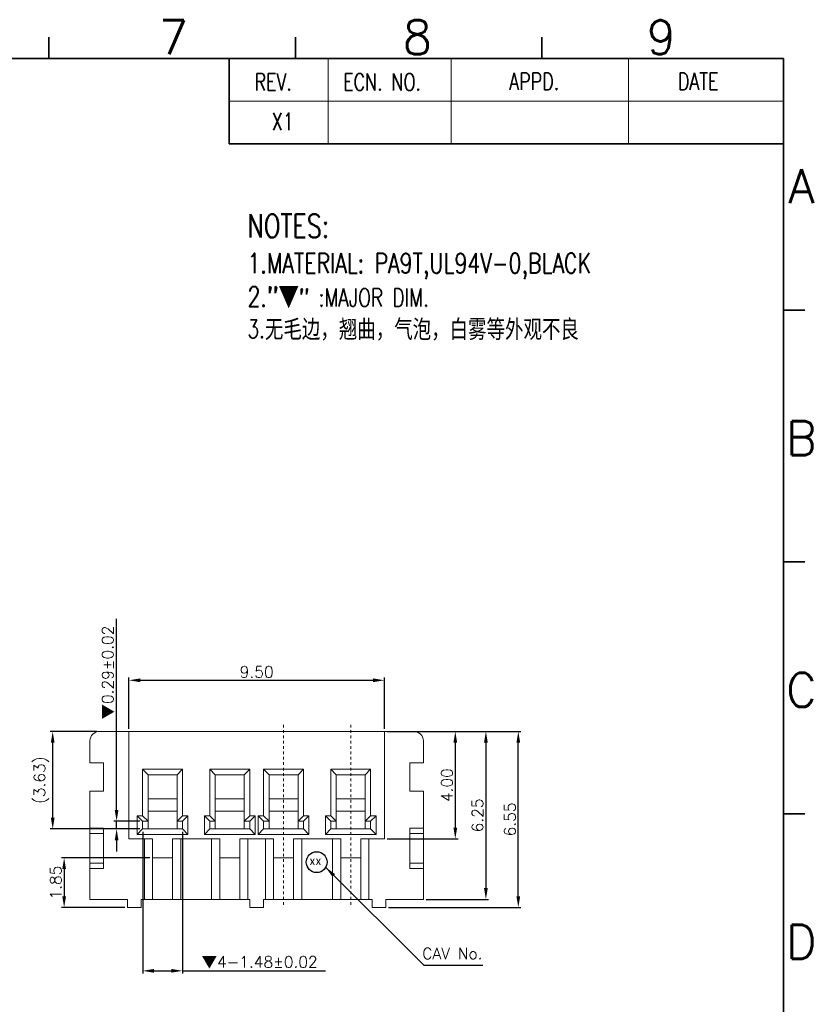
# Model space of a CAD drawing. Header units: millimetres. Extents: x -1657 to 8845, y -11980 to 3013.
# Tile 217 of 256: x 371 to 400, y 2299 to 2336. Entities that reach past the tile are written whole.
import ezdxf
from ezdxf.enums import TextEntityAlignment as Align

# ---------------------------------------------------------------- set-up
doc = ezdxf.new("R2010")
doc.units = ezdxf.units.MM
doc.linetypes.add('CENTER', pattern=[2, 1.25, -0.25, 0.25, -0.25])
doc.layers.add('51', color=6, linetype='CENTER')
doc.layers.add('FMT', color=7, linetype='Continuous', lineweight=35)
doc.styles.add('english', font='romans.shx', dxfattribs={"width": 0.75, "height": 2.5})
doc.styles.add('ROMANS', font='ROMANS.SHX')
doc.styles.add('SLDTEXTSTYLE0', font='txt', dxfattribs={"width": 0.75})
doc.dimstyles.get("Standard").update_dxf_attribs({"dimtxt": 0.18, "dimasz": 0.18, "dimexe": 0.18, "dimexo": 0.0625, "dimgap": 0.09, "dimtad": 1, "dimrnd": 0.0005, "dimzin": 1, "dimdsep": 46, "dimtxsty": 'Standard', "dimcen": 0.09, "dimadec": 0, "dimazin": 2, "dimtfac": 1, "dimtmove": 0, "dimatfit": 3, "dimfxl": 0, "dimtolj": 1, "dimtzin": 0, "dimarcsym": 0})
doc.dimstyles.new('STANDARD$0', dxfattribs={"dimscale": 0.166667, "dimtxt": 2.5, "dimasz": 1.8, "dimexe": 0.5, "dimexo": 0.5, "dimgap": 1, "dimtad": 0, "dimzin": 0, "dimdsep": 46, "dimtxsty": 'ROMANS', "dimcen": 0, "dimclrd": 256, "dimclre": 256, "dimclrt": 4, "dimadec": 0, "dimazin": 0, "dimtfac": 0.7, "dimtofl": 0, "dimtmove": 0, "dimatfit": 3, "dimfxl": 0, "dimtolj": 1, "dimtzin": 0, "dimarcsym": 0})

# ---------------------------------------------------------------- blocks, each defined once
blk = doc.blocks.new('*D179')
at = {"color": 0, "linetype": 'Continuous', "lineweight": -2, "ltscale": 5}
for p, q in [((375.72, 2304.463), (372.434, 2304.463)), ((372.534, 2304.043), (372.534, 2303.033)), ((374.795, 2302.613), (372.434, 2302.613))]:
    blk.add_line(p, q, dxfattribs=at)
at = {"color": 0, "linetype": 'Continuous', "ltscale": 5}
for points in [[(372.464, 2304.043), (372.604, 2304.043), (372.534, 2304.463)], [(372.464, 2303.033), (372.604, 2303.033), (372.534, 2302.613)]]:
    blk.add_solid(points, dxfattribs=at)
at = {"layer": 'Defpoints', "color": 0, "linetype": 'Continuous', "ltscale": 5}
for p in [(375.82, 2304.463), (372.534, 2302.613), (374.895, 2302.613)]:
    blk.add_point(p, dxfattribs=at)
at = {"color": 0, "linetype": 'Continuous', "lineweight": 9, "ltscale": 5, "insert": (372.224, 2303.538), "char_height": 0.42, "attachment_point": 5, "rotation": 90, "style": 'ROMANS'}
blk.add_mtext('\\A1;1.85', dxfattribs=at)
blk = doc.blocks.new('*D180')
at = {"color": 0, "linetype": 'Continuous', "lineweight": -2, "ltscale": 5}
for p, q in [((374.945, 2309.263), (374.945, 2311.165)), ((375.365, 2311.065), (384.025, 2311.065)), ((384.445, 2309.263), (384.445, 2311.165))]:
    blk.add_line(p, q, dxfattribs=at)
at = {"color": 0, "linetype": 'Continuous', "ltscale": 5}
for points in [[(375.365, 2311.135), (375.365, 2310.995), (374.945, 2311.065)], [(384.025, 2311.135), (384.025, 2310.995), (384.445, 2311.065)]]:
    blk.add_solid(points, dxfattribs=at)
at = {"layer": 'Defpoints', "color": 0, "linetype": 'Continuous', "ltscale": 5}
for p in [(384.445, 2311.065), (374.945, 2309.163), (384.445, 2309.163)]:
    blk.add_point(p, dxfattribs=at)
at = {"color": 0, "linetype": 'Continuous', "lineweight": 9, "ltscale": 5, "insert": (379.695, 2311.375), "char_height": 0.42, "attachment_point": 5, "style": 'ROMANS'}
blk.add_mtext('\\A1;9.50', dxfattribs=at)
blk = doc.blocks.new('*D181')
at = {"color": 0, "linetype": 'Continuous', "lineweight": -2, "ltscale": 5}
for p, q in [((385.645, 2309.163), (389.526, 2309.163)), ((389.426, 2303.033), (389.426, 2308.743)), ((384.595, 2302.613), (389.526, 2302.613))]:
    blk.add_line(p, q, dxfattribs=at)
at = {"color": 0, "linetype": 'Continuous', "ltscale": 5}
for points in [[(389.356, 2308.743), (389.496, 2308.743), (389.426, 2309.163)], [(389.356, 2303.033), (389.496, 2303.033), (389.426, 2302.613)]]:
    blk.add_solid(points, dxfattribs=at)
at = {"layer": 'Defpoints', "color": 0, "linetype": 'Continuous', "ltscale": 5}
for p in [(385.545, 2309.163), (389.426, 2309.163), (384.495, 2302.613)]:
    blk.add_point(p, dxfattribs=at)
at = {"color": 0, "linetype": 'Continuous', "lineweight": 9, "ltscale": 5, "insert": (389.116, 2305.888), "char_height": 0.42, "attachment_point": 5, "rotation": 90, "style": 'ROMANS'}
blk.add_mtext('\\A1;6.55', dxfattribs=at)
blk = doc.blocks.new('*D182')
at = {"color": 0, "linetype": 'Continuous', "lineweight": -2, "ltscale": 5}
for p, q in [((385.645, 2309.163), (388.32, 2309.163)), ((388.22, 2308.743), (388.22, 2303.333)), ((385.995, 2302.913), (388.32, 2302.913))]:
    blk.add_line(p, q, dxfattribs=at)
at = {"color": 0, "linetype": 'Continuous', "ltscale": 5}
for points in [[(388.15, 2308.743), (388.29, 2308.743), (388.22, 2309.163)], [(388.15, 2303.333), (388.29, 2303.333), (388.22, 2302.913)]]:
    blk.add_solid(points, dxfattribs=at)
at = {"layer": 'Defpoints', "color": 0, "linetype": 'Continuous', "ltscale": 5}
for p in [(385.545, 2309.163), (385.895, 2302.913), (388.22, 2302.913)]:
    blk.add_point(p, dxfattribs=at)
at = {"color": 0, "linetype": 'Continuous', "lineweight": 9, "ltscale": 5, "insert": (387.91, 2306.038), "char_height": 0.42, "attachment_point": 5, "rotation": 90, "style": 'ROMANS'}
blk.add_mtext('\\A1;6.25', dxfattribs=at)
blk = doc.blocks.new('*D184')
at = {"color": 0, "linetype": 'Continuous', "lineweight": -2, "ltscale": 5}
for p, q in [((374.485, 2306.243), (374.485, 2313.347)), ((375.355, 2305.823), (374.385, 2305.823)), ((375.355, 2305.533), (374.385, 2305.533)), ((374.485, 2305.533), (374.485, 2305.823)), ((374.485, 2305.113), (374.485, 2304.693))]:
    blk.add_line(p, q, dxfattribs=at)
at = {"color": 0, "linetype": 'Continuous', "ltscale": 5}
for points in [[(374.415, 2306.243), (374.555, 2306.243), (374.485, 2305.823)], [(374.415, 2305.113), (374.555, 2305.113), (374.485, 2305.533)]]:
    blk.add_solid(points, dxfattribs=at)
at = {"layer": 'Defpoints', "color": 0, "linetype": 'Continuous', "ltscale": 5}
for p in [(374.485, 2305.533), (375.455, 2305.823), (375.455, 2305.533)]:
    blk.add_point(p, dxfattribs=at)
at = {"color": 0, "linetype": 'Continuous', "lineweight": 9, "ltscale": 5, "insert": (374.175, 2311.354), "char_height": 0.42, "attachment_point": 5, "rotation": 90, "style": 'ROMANS'}
blk.add_mtext('\\A1;{\\fSimSun|b0|i0|c134|p6;▼}0.29%%p0.02', dxfattribs=at)
blk = doc.blocks.new('*D185')
at = {"color": 0, "linetype": 'Continuous', "lineweight": -2, "ltscale": 5}
for p, q in [((375.455, 2305.433), (375.455, 2300.158)), ((376.935, 2305.433), (376.935, 2300.158)), ((375.875, 2300.258), (376.515, 2300.258)), ((376.935, 2300.258), (382.26, 2300.258))]:
    blk.add_line(p, q, dxfattribs=at)
at = {"color": 0, "linetype": 'Continuous', "ltscale": 5}
for points in [[(375.875, 2300.328), (375.875, 2300.188), (375.455, 2300.258)], [(376.515, 2300.328), (376.515, 2300.188), (376.935, 2300.258)]]:
    blk.add_solid(points, dxfattribs=at)
at = {"layer": 'Defpoints', "color": 0, "linetype": 'Continuous', "ltscale": 5}
for p in [(375.455, 2305.533), (376.935, 2305.533), (376.935, 2300.258)]:
    blk.add_point(p, dxfattribs=at)
at = {"color": 0, "linetype": 'Continuous', "lineweight": 9, "ltscale": 5, "insert": (379.807, 2300.568), "char_height": 0.42, "attachment_point": 5, "style": 'ROMANS'}
blk.add_mtext('\\A1;{\\fSimSun|b0|i0|c134|p6;▼\\Fromans.shx|c0;4-}1.48%%p0.02', dxfattribs=at)
blk = doc.blocks.new('*D248')
at = {"color": 0, "linetype": 'Continuous', "lineweight": -2, "ltscale": 5}
for p, q in [((384.545, 2309.163), (387.183, 2309.163)), ((387.083, 2308.743), (387.083, 2305.583)), ((384.545, 2305.163), (387.183, 2305.163))]:
    blk.add_line(p, q, dxfattribs=at)
at = {"color": 0, "linetype": 'Continuous', "ltscale": 5}
for points in [[(387.013, 2308.743), (387.153, 2308.743), (387.083, 2309.163)], [(387.013, 2305.583), (387.153, 2305.583), (387.083, 2305.163)]]:
    blk.add_solid(points, dxfattribs=at)
at = {"layer": 'Defpoints', "color": 0, "linetype": 'Continuous', "ltscale": 5}
for p in [(384.445, 2309.163), (384.445, 2305.163), (387.083, 2305.163)]:
    blk.add_point(p, dxfattribs=at)
at = {"color": 0, "linetype": 'Continuous', "lineweight": 9, "ltscale": 5, "insert": (386.773, 2307.163), "char_height": 0.42, "attachment_point": 5, "rotation": 90, "style": 'ROMANS'}
blk.add_mtext('\\A1;4.00', dxfattribs=at)
blk = doc.blocks.new('*D211')
at = {"color": 0, "linetype": 'Continuous', "lineweight": -2, "ltscale": 5}
for p, q in [((373.745, 2309.163), (372.009, 2309.163)), ((372.109, 2305.953), (372.109, 2308.743)), ((375.355, 2305.533), (372.009, 2305.533))]:
    blk.add_line(p, q, dxfattribs=at)
at = {"color": 0, "linetype": 'Continuous', "ltscale": 5}
for points in [[(372.039, 2308.743), (372.179, 2308.743), (372.109, 2309.163)], [(372.039, 2305.953), (372.179, 2305.953), (372.109, 2305.533)]]:
    blk.add_solid(points, dxfattribs=at)
at = {"layer": 'Defpoints', "color": 0, "linetype": 'Continuous', "ltscale": 5}
for p in [(372.109, 2309.163), (373.845, 2309.163), (375.455, 2305.533)]:
    blk.add_point(p, dxfattribs=at)
at = {"color": 0, "linetype": 'Continuous', "lineweight": 9, "ltscale": 5, "insert": (371.689, 2307.348), "char_height": 0.42, "attachment_point": 5, "rotation": 90, "style": 'ROMANS'}
blk.add_mtext('\\A1;(3.63)', dxfattribs=at)

msp = doc.modelspace()

# ---------------------------------------------------------------- linework, layer by layer
at = {"color": 7, "linetype": 'Continuous', "lineweight": 15}
for p, q in [((373.8446, 2309.163), (374.9446, 2309.163)), ((384.4446, 2309.163), (374.9446, 2309.163)), ((374.9446, 2309.163), (374.9446, 2305.163)), ((384.4446, 2309.163), (385.5446, 2309.163)), ((384.4446, 2305.163), (384.4446, 2309.163)), ((373.4946, 2307.988), (373.4946, 2308.813)), ((385.8946, 2308.813), (385.8946, 2307.988)), ((373.9946, 2307.988), (373.4946, 2307.988)), ((373.9946, 2306.938), (373.9946, 2307.988)), ((375.4546, 2307.753), (375.6546, 2307.553)), ((375.4546, 2306.023), (375.4546, 2307.753)), ((375.4546, 2307.753), (376.9346, 2307.753)), ((376.9346, 2307.753), (376.7346, 2307.553)), ((376.9346, 2307.753), (376.9346, 2306.023)), ((377.9546, 2307.753), (378.1546, 2307.553)), ((377.9546, 2306.023), (377.9546, 2307.753)), ((377.9546, 2307.753), (379.4346, 2307.753)), ((379.4346, 2307.753), (379.2346, 2307.553)), ((379.4346, 2307.753), (379.4346, 2306.023)), ((379.9546, 2307.753), (380.1546, 2307.553)), ((379.9546, 2306.023), (379.9546, 2307.753)), ((379.9546, 2307.753), (381.4346, 2307.753)), ((381.4346, 2307.753), (381.2346, 2307.553)), ((381.4346, 2307.753), (381.4346, 2306.023)), ((382.4546, 2307.753), (382.6546, 2307.553)), ((382.4546, 2306.023), (382.4546, 2307.753)), ((382.4546, 2307.753), (383.9346, 2307.753)), ((383.9346, 2307.753), (383.7346, 2307.553)), ((383.9346, 2307.753), (383.9346, 2306.023)), ((385.3946, 2306.938), (385.3946, 2307.988)), ((385.3946, 2307.988), (385.8946, 2307.988)), ((375.6546, 2307.553), (375.6546, 2305.823)), ((376.7346, 2307.553), (375.6546, 2307.553)), ((376.7346, 2305.823), (376.7346, 2307.553)), ((378.1546, 2307.553), (378.1546, 2305.823)), ((379.2346, 2307.553), (378.1546, 2307.553)), ((379.2346, 2305.823), (379.2346, 2307.553)), ((380.1546, 2307.553), (380.1546, 2305.823)), ((381.2346, 2307.553), (380.1546, 2307.553)), ((381.2346, 2305.823), (381.2346, 2307.553)), ((382.6546, 2307.553), (382.6546, 2305.823)), ((383.7346, 2307.553), (382.6546, 2307.553)), ((383.7346, 2305.823), (383.7346, 2307.553)), ((373.4946, 2305.563), (373.4946, 2306.938)), ((373.4946, 2306.938), (373.9946, 2306.938)), ((375.6546, 2306.65), (376.7346, 2306.65)), ((378.1546, 2306.65), (379.2346, 2306.65)), ((380.1546, 2306.65), (381.2346, 2306.65)), ((382.6546, 2306.65), (383.7346, 2306.65)), ((385.8946, 2306.938), (385.3946, 2306.938)), ((385.8946, 2306.938), (385.8946, 2305.563)), ((375.4546, 2305.823), (375.2546, 2306.023)), ((375.2546, 2305.333), (375.2546, 2306.023)), ((375.2546, 2306.023), (375.4546, 2306.023)), ((375.4546, 2306.023), (375.6546, 2305.823)), ((376.7346, 2306.2), (375.6546, 2306.2)), ((376.9346, 2306.023), (376.7346, 2305.823)), ((376.9346, 2305.823), (377.1346, 2306.023)), ((376.9346, 2306.023), (377.1346, 2306.023)), ((377.1346, 2306.023), (377.1346, 2305.333)), ((377.9546, 2305.823), (377.7546, 2306.023)), ((377.7546, 2305.333), (377.7546, 2306.023)), ((377.7546, 2306.023), (377.9546, 2306.023)), ((377.9546, 2306.023), (378.1546, 2305.823)), ((379.2346, 2306.2), (378.1546, 2306.2)), ((379.4346, 2306.023), (379.2346, 2305.823)), ((379.4346, 2305.823), (379.6346, 2306.023)), ((379.4346, 2306.023), (379.6346, 2306.023)), ((379.6346, 2306.023), (379.6346, 2305.333)), ((379.9546, 2305.823), (379.7546, 2306.023)), ((379.7546, 2305.333), (379.7546, 2306.023)), ((379.7546, 2306.023), (379.9546, 2306.023)), ((379.9546, 2306.023), (380.1546, 2305.823)), ((380.1546, 2306.2), (381.2346, 2306.2)), ((381.4346, 2306.023), (381.2346, 2305.823)), ((381.4346, 2305.823), (381.6346, 2306.023)), ((381.4346, 2306.023), (381.6346, 2306.023)), ((381.6346, 2306.023), (381.6346, 2305.333)), ((382.4546, 2305.823), (382.2546, 2306.023)), ((382.2546, 2305.333), (382.2546, 2306.023)), ((382.2546, 2306.023), (382.4546, 2306.023)), ((382.4546, 2306.023), (382.6546, 2305.823)), ((382.6546, 2306.2), (383.7346, 2306.2)), ((383.9346, 2306.023), (383.7346, 2305.823)), ((383.9346, 2305.823), (384.1346, 2306.023)), ((383.9346, 2306.023), (384.1346, 2306.023)), ((384.1346, 2306.023), (384.1346, 2305.333)), ((373.4946, 2305.563), (373.4946, 2305.363)), ((373.4946, 2305.563), (373.9946, 2305.563)), ((373.9946, 2304.063), (373.9946, 2305.563)), ((375.4546, 2305.533), (375.2546, 2305.333)), ((375.4546, 2305.823), (375.4546, 2305.533)), ((375.6546, 2305.823), (375.4546, 2305.823)), ((375.4546, 2305.533), (376.9346, 2305.533)), ((375.6546, 2305.533), (375.6546, 2305.823)), ((376.7346, 2305.823), (376.7346, 2305.533)), ((376.9346, 2305.823), (376.7346, 2305.823)), ((376.9346, 2305.533), (376.9346, 2305.823)), ((376.9346, 2305.533), (377.1346, 2305.333)), ((377.9546, 2305.533), (377.7546, 2305.333)), ((377.9546, 2305.823), (377.9546, 2305.533)), ((378.1546, 2305.823), (377.9546, 2305.823)), ((377.9546, 2305.533), (379.4346, 2305.533)), ((378.1546, 2305.533), (378.1546, 2305.823)), ((379.2346, 2305.823), (379.2346, 2305.533)), ((379.4346, 2305.823), (379.2346, 2305.823)), ((379.4346, 2305.533), (379.4346, 2305.823)), ((379.4346, 2305.533), (379.6346, 2305.333)), ((379.9546, 2305.533), (379.7546, 2305.333)), ((379.9546, 2305.823), (379.9546, 2305.533)), ((380.1546, 2305.823), (379.9546, 2305.823)), ((379.9546, 2305.533), (381.4346, 2305.533)), ((380.1546, 2305.823), (380.1546, 2305.533)), ((381.2346, 2305.533), (381.2346, 2305.823)), ((381.4346, 2305.823), (381.2346, 2305.823)), ((381.4346, 2305.533), (381.4346, 2305.823)), ((381.4346, 2305.533), (381.6346, 2305.333)), ((382.4546, 2305.533), (382.2546, 2305.333)), ((382.4546, 2305.823), (382.4546, 2305.533)), ((382.6546, 2305.823), (382.4546, 2305.823)), ((382.4546, 2305.533), (383.9346, 2305.533)), ((382.6546, 2305.823), (382.6546, 2305.533)), ((383.7346, 2305.533), (383.7346, 2305.823)), ((383.9346, 2305.823), (383.7346, 2305.823)), ((383.9346, 2305.533), (383.9346, 2305.823)), ((383.9346, 2305.533), (384.1346, 2305.333)), ((385.3946, 2305.563), (385.3946, 2304.063)), ((385.8946, 2305.563), (385.3946, 2305.563)), ((385.8946, 2305.563), (385.8946, 2305.363)), ((373.4946, 2305.363), (373.4946, 2304.263)), ((373.9946, 2305.363), (373.4946, 2305.363)), ((374.9446, 2305.163), (375.5196, 2305.163)), ((377.1346, 2305.333), (375.2546, 2305.333)), ((375.5196, 2305.163), (375.8196, 2305.163)), ((375.5196, 2302.913), (375.5196, 2305.163)), ((375.8196, 2305.163), (375.8196, 2302.913)), ((376.5696, 2305.163), (376.8696, 2305.163)), ((376.5696, 2302.913), (376.5696, 2305.163)), ((376.8696, 2305.163), (378.0196, 2305.163)), ((376.8696, 2305.163), (376.8696, 2302.913)), ((379.6346, 2305.333), (377.7546, 2305.333)), ((378.0196, 2305.163), (378.3196, 2305.163)), ((378.0196, 2302.913), (378.0196, 2305.163)), ((378.3196, 2305.163), (378.3196, 2302.913)), ((379.0696, 2305.163), (379.3696, 2305.163)), ((379.0696, 2302.913), (379.0696, 2305.163)), ((379.3696, 2305.163), (380.0196, 2305.163)), ((379.3696, 2305.163), (379.3696, 2302.913)), ((381.6346, 2305.333), (379.7546, 2305.333)), ((380.0196, 2305.163), (380.3196, 2305.163)), ((380.0196, 2302.913), (380.0196, 2305.163)), ((380.3196, 2305.163), (380.3196, 2302.913)), ((381.0696, 2305.163), (381.3696, 2305.163)), ((381.0696, 2302.913), (381.0696, 2305.163)), ((381.3696, 2305.163), (382.5196, 2305.163)), ((381.3696, 2305.163), (381.3696, 2302.913)), ((384.1346, 2305.333), (382.2546, 2305.333)), ((382.5196, 2305.163), (382.8196, 2305.163)), ((382.5196, 2302.913), (382.5196, 2305.163)), ((382.8196, 2305.163), (382.8196, 2302.913)), ((383.5696, 2305.163), (383.8696, 2305.163)), ((383.5696, 2302.913), (383.5696, 2305.163)), ((383.8696, 2305.163), (384.4446, 2305.163)), ((383.8696, 2305.163), (383.8696, 2302.913)), ((385.3946, 2305.363), (385.8946, 2305.363)), ((385.8946, 2305.363), (385.8946, 2304.263)), ((375.8196, 2304.463), (376.5696, 2304.463)), ((378.3196, 2304.463), (379.0696, 2304.463)), ((381.0696, 2304.463), (380.3196, 2304.463)), ((383.5696, 2304.463), (382.8196, 2304.463)), ((373.4946, 2304.263), (373.4946, 2304.063)), ((373.9946, 2304.263), (373.4946, 2304.263)), ((373.9946, 2304.063), (373.4946, 2304.063)), ((373.4946, 2302.913), (373.4946, 2304.063)), ((385.3946, 2304.263), (385.8946, 2304.263)), ((385.3946, 2304.063), (385.8946, 2304.063)), ((385.8946, 2304.263), (385.8946, 2304.063)), ((385.8946, 2304.063), (385.8946, 2302.913)), ((373.4946, 2302.913), (374.8946, 2302.913)), ((374.8946, 2302.913), (374.8946, 2302.613)), ((375.3946, 2302.613), (374.8946, 2302.613)), ((375.3946, 2302.913), (375.5196, 2302.913)), ((375.3946, 2302.613), (375.3946, 2302.913)), ((375.8196, 2302.913), (375.5196, 2302.913)), ((375.8196, 2302.913), (376.5696, 2302.913)), ((376.8696, 2302.913), (376.5696, 2302.913)), ((376.8696, 2302.913), (378.0196, 2302.913)), ((378.3196, 2302.913), (378.0196, 2302.913)), ((378.3196, 2302.913), (379.0696, 2302.913)), ((379.3696, 2302.913), (379.0696, 2302.913)), ((379.3696, 2302.913), (379.4446, 2302.913)), ((379.4446, 2302.913), (379.4446, 2302.613)), ((379.9446, 2302.613), (379.4446, 2302.613)), ((379.9446, 2302.913), (380.0196, 2302.913)), ((379.9446, 2302.613), (379.9446, 2302.913)), ((380.3196, 2302.913), (380.0196, 2302.913)), ((381.0696, 2302.913), (380.3196, 2302.913)), ((381.3696, 2302.913), (381.0696, 2302.913)), ((381.3696, 2302.913), (382.5196, 2302.913)), ((382.8196, 2302.913), (382.5196, 2302.913)), ((383.5696, 2302.913), (382.8196, 2302.913)), ((383.8696, 2302.913), (383.5696, 2302.913)), ((383.8696, 2302.913), (383.9946, 2302.913)), ((383.9946, 2302.913), (383.9946, 2302.613)), ((384.4946, 2302.613), (383.9946, 2302.613)), ((384.4946, 2302.613), (384.4946, 2302.913)), ((384.4946, 2302.913), (385.8946, 2302.913))]:
    msp.add_line(p, q, dxfattribs=at)
at = {"color": 7, "linetype": 'Continuous'}
msp.add_circle((381.9262, 2304.3012), 0.3884, dxfattribs=at)
at = {"color": 7, "linetype": 'Continuous', "lineweight": 15}
for centre, start, end in [((373.8446, 2308.813), 90, 180), ((385.5446, 2308.813), 0, 90)]:
    msp.add_arc(centre, 0.35, start, end, dxfattribs=at)
at = {"layer": '51', "color": 1, "lineweight": 9, "ltscale": 0.03}
for p, q in [((380.6946, 2309.4138), (380.6946, 2302.6932)), ((383.1946, 2309.4138), (383.1946, 2302.6932))]:
    msp.add_line(p, q, dxfattribs=at)
at = {"layer": 'FMT'}
for p, q in [((371.9647, 2334.19), (371.9647, 2334.9813)), ((381.1357, 2334.19), (381.1357, 2334.9813)), ((390.3068, 2334.19), (390.3068, 2334.9813)), ((317.6298, 2334.19), (399.287, 2334.19)), ((378.6668, 2334.19), (378.6668, 2331.025)), ((399.287, 2334.19), (399.287, 2278.0111)), ((378.6668, 2331.025), (386.093, 2331.025)), ((386.093, 2331.025), (399.287, 2331.025)), ((400.0783, 2324.8374), (399.287, 2324.8374)), ((400.0783, 2315.469), (399.287, 2315.469)), ((400.0783, 2306.1006), (399.287, 2306.1006))]:
    msp.add_line(p, q, dxfattribs=at)
at = {"layer": 'FMT', "color": 4, "lineweight": 15}
for p, q in [((382.3589, 2334.19), (382.3589, 2331.025)), ((386.9262, 2334.19), (386.9262, 2331.025)), ((393.5233, 2334.19), (393.5233, 2331.025)), ((378.6668, 2332.6075), (386.093, 2332.6075)), ((386.093, 2332.6075), (399.287, 2332.6075))]:
    msp.add_line(p, q, dxfattribs=at)

# ---------------------------------------------------------------- texts
at = {"color": 7, "insert": (379.3532, 2328.4008), "char_height": 0.745959, "attachment_point": 1, "style": 'SLDTEXTSTYLE0'}
msp.add_mtext('{\\Fromans.shx|c0;\\H1.164x;NOTES:\\P\\H0.8591x;1.\\Fromans.shx|c1;MATERIAL\\Fromans.shx|c0;: PA9T,UL94V-0,BLACK\\P2.\\Fromant.shx|c0;"\\fSimSun|b0|i0|c134|p54;▼\\Fromant.shx|c0;\\H0.9003x;" \\Fromans.shx|c0;:MAJOR DIM.\\P3.\\fSimsun (Founder Extended)|b0|i0|c134|p65;无毛边，翘曲，气泡，白雾等外观不良\\Fromans.shx|c0;\\P }', dxfattribs=at)
at = {"color": 7, "linetype": 'Continuous', "insert": (381.654, 2304.5182), "char_height": 0.33, "width": 1.037131, "attachment_point": 1}
msp.add_mtext('xx', dxfattribs=at)
at = {"color": 3, "linetype": 'Continuous', "lineweight": 9, "insert": (385.8531, 2301.1137), "char_height": 0.421949, "width": 6.452793, "attachment_point": 1}
msp.add_mtext('{\\Fromans.shx|c0;CAV No.}', dxfattribs=at)
at = {"layer": 'FMT', "style": 'english'}
for s, p in [('7', (376.6003, 2334.3483)), ('8', (385.6712, 2334.3483)), ('9', (394.7421, 2334.3483))]:
    msp.add_text(s, height=1.266, dxfattribs=at).set_placement(p, align=Align.CENTER)
at = {"layer": 'FMT', "color": 4, "lineweight": 15, "style": 'english', "width": 0.75}
for s, p in [('REV.', (379.6173, 2333.003)), ('ECN. NO.', (382.9125, 2333.003)), ('APPD.', (389.0914, 2333.0234)), ('DATE', (395.3619, 2333.0234)), ('X1', (380.2605, 2331.5331))]:
    msp.add_text(s, height=0.63433, dxfattribs=at).set_placement(p)
at = {"layer": 'FMT', "style": 'english'}
for s, p in [('A', (399.9537, 2329.4425)), ('B', (399.9537, 2320.0741)), ('C', (399.9537, 2310.7057)), ('D', (399.9537, 2301.3372))]:
    msp.add_text(s, height=1.266, dxfattribs=at).set_placement(p, align=Align.MIDDLE_CENTER)

# ---------------------------------------------------------------- dimensions: what is measured, and where the dimension line sits
at = {"color": 3, "linetype": 'Continuous', "lineweight": 9}
dim = msp.add_linear_dim(base=(374.4851, 2305.533), p1=(375.4546, 2305.823), p2=(375.4546, 2305.533), angle=90, text='{\\fSimSun|b0|i0|c134|p6;▼}<>%%p0.02', dimstyle='STANDARD$0', override={"dimscale": 1, "dimtxt": 0.42, "dimasz": 0.42, "dimexe": 0.1, "dimexo": 0.1, "dimgap": 0.1, "dimtad": 1, "dimrnd": 0.0005, "dimzin": 1, "dimcen": 0.09, "dimdle": 1, "dimclrd": 0, "dimclre": 0, "dimclrt": 0, "dimadec": 3, "dimazin": 2, "dimtfac": 1, "dimtofl": 1}, dxfattribs=at)
dim.commit()
dim.dimension.update_dxf_attribs({"geometry": '*D184', "text_midpoint": (374.4851, 2311.3542), "dimtype": 160})
dim = msp.add_linear_dim(base=(384.4446, 2311.065), p1=(374.9446, 2309.163), p2=(384.4446, 2309.163), dimstyle='STANDARD$0', override={"dimscale": 1, "dimtxt": 0.42, "dimasz": 0.42, "dimexe": 0.1, "dimexo": 0.1, "dimgap": 0.1, "dimtad": 1, "dimrnd": 0.0005, "dimzin": 1, "dimcen": 0.09, "dimdle": 1, "dimclrd": 0, "dimclre": 0, "dimclrt": 0, "dimadec": 3, "dimazin": 2, "dimtfac": 1, "dimtofl": 1}, dxfattribs=at)
dim.commit()
dim.dimension.update_dxf_attribs({"geometry": '*D180', "text_midpoint": (379.6946, 2311.375)})
dim = msp.add_linear_dim(base=(372.1088, 2309.163), p1=(375.4546, 2305.533), p2=(373.8446, 2309.163), angle=90, text='(<>)', dimstyle='STANDARD$0', override={"dimscale": 1, "dimtxt": 0.42, "dimasz": 0.42, "dimexe": 0.1, "dimexo": 0.1, "dimgap": 0.1, "dimtad": 1, "dimrnd": 0.0005, "dimzin": 1, "dimcen": 0.09, "dimdle": 1, "dimclrd": 0, "dimclre": 0, "dimclrt": 0, "dimadec": 3, "dimazin": 2, "dimtfac": 1, "dimtofl": 1}, dxfattribs=at)
dim.commit()
dim.dimension.update_dxf_attribs({"geometry": '*D211', "text_midpoint": (371.6888, 2307.348)})
for base, p1, p2, picture, middle in [((387.0827, 2305.163), (384.4446, 2309.163), (384.4446, 2305.163), '*D248', (386.7727, 2307.163)), ((389.4256, 2309.163), (384.4946, 2302.613), (385.5446, 2309.163), '*D181', (389.1156, 2305.888)), ((388.22, 2302.913), (385.5446, 2309.163), (385.8946, 2302.913), '*D182', (387.91, 2306.038)), ((372.5338, 2302.613), (375.8196, 2304.463), (374.8946, 2302.613), '*D179', (372.2238, 2303.538))]:
    dim = msp.add_linear_dim(base=base, p1=p1, p2=p2, angle=90, dimstyle='STANDARD$0', override={"dimscale": 1, "dimtxt": 0.42, "dimasz": 0.42, "dimexe": 0.1, "dimexo": 0.1, "dimgap": 0.1, "dimtad": 1, "dimrnd": 0.0005, "dimzin": 1, "dimcen": 0.09, "dimdle": 1, "dimclrd": 0, "dimclre": 0, "dimclrt": 0, "dimadec": 3, "dimazin": 2, "dimtfac": 1, "dimtofl": 1}, dxfattribs=at)
    dim.commit()
    dim.dimension.update_dxf_attribs({"geometry": picture, "text_midpoint": middle})
dim = msp.add_linear_dim(base=(376.9346, 2300.2583), p1=(375.4546, 2305.533), p2=(376.9346, 2305.533), text='{\\fSimSun|b0|i0|c134|p6;\\M+2A1BF\\Fromans.shx|c0;4-}<>%%p0.02', dimstyle='STANDARD$0', override={"dimscale": 1, "dimtxt": 0.42, "dimasz": 0.42, "dimexe": 0.1, "dimexo": 0.1, "dimgap": 0.1, "dimtad": 1, "dimrnd": 0.0005, "dimzin": 1, "dimcen": 0.09, "dimdle": 1, "dimclrd": 0, "dimclre": 0, "dimclrt": 0, "dimadec": 3, "dimazin": 2, "dimtfac": 1, "dimtofl": 1}, dxfattribs=at)
dim.commit()
dim.dimension.update_dxf_attribs({"geometry": '*D185', "text_midpoint": (379.8071, 2300.5683)})

# ---------------------------------------------------------------- leaders
msp.add_leader([(382.2616, 2304.1054), (385.9121, 2300.4637), (388.1057, 2300.4637)], dimstyle='Standard', override={"dimtxt": 0.42, "dimasz": 0.42, "dimexe": 0.1, "dimexo": 0.1, "dimgap": 0.1, "dimtxsty": 'ROMANS', "dimdle": 1, "dimadec": 3}, dxfattribs=at)

doc.saveas('drawing.dxf')
